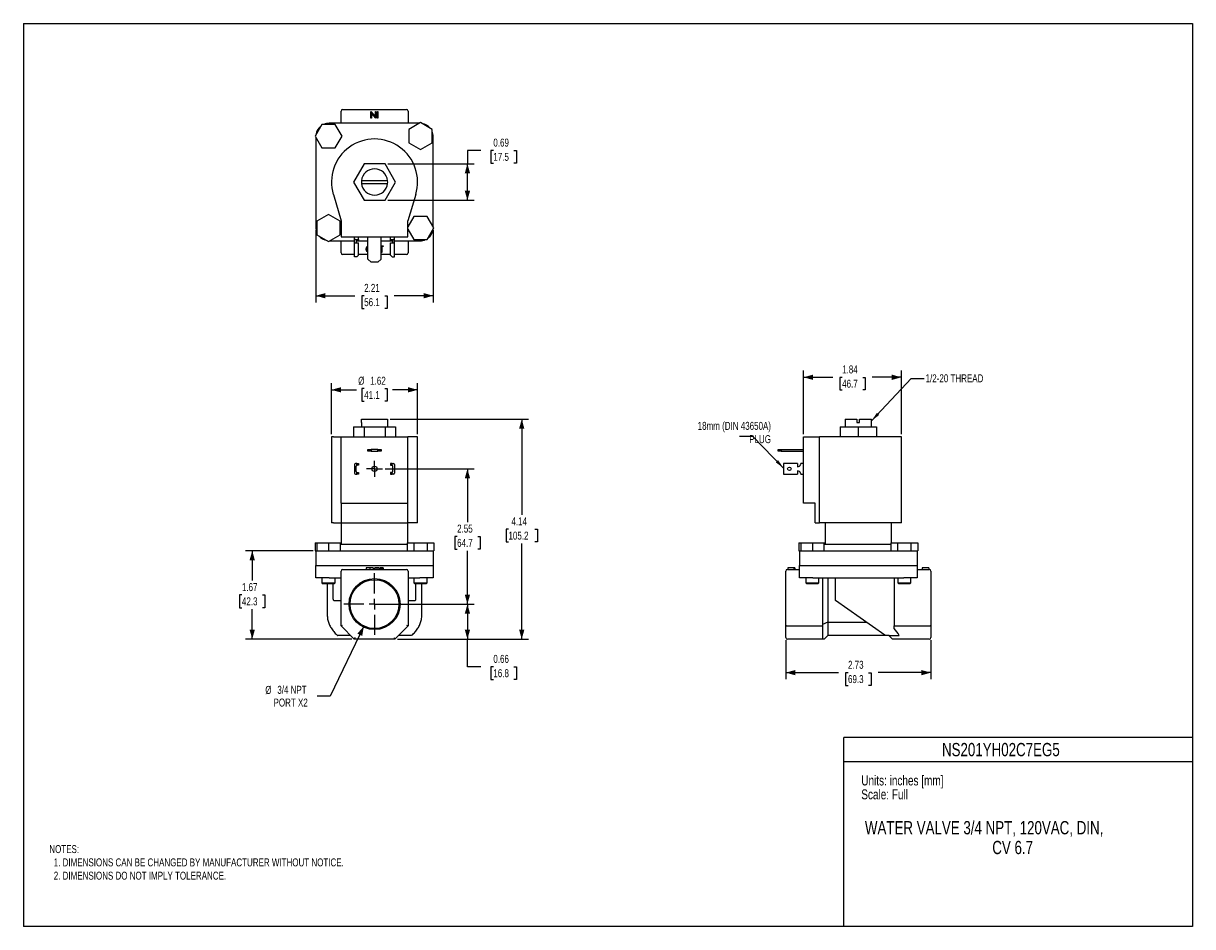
# Model space of a CAD drawing. Header units: inches. Extents: x 0 to 22, y 0 to 17.
import ezdxf
from ezdxf.enums import TextEntityAlignment as Align

# ---------------------------------------------------------------- set-up
doc = ezdxf.new("R2010")
doc.units = ezdxf.units.IN
doc.header["$MEASUREMENT"] = 0
doc.linetypes.add('SLD-Center', pattern=[0.75, 0.6, -0.05, 0.05, -0.05])
doc.linetypes.add('SLD-Solid', pattern=[0])
doc.layers.add('CENTER', color=40, linetype='SLD-Center')
doc.layers.add('SLD-DEFPOINTS', color=7, linetype='Continuous')
doc.layers.add('DIMENSIONS', color=140, linetype='SLD-Solid', lineweight=25)
doc.layers.add('TEXT', color=140, linetype='SLD-Solid', lineweight=25)
doc.styles.add('SLDTEXTSTYLE0', font='TXT', dxfattribs={"width": 0.75})
doc.dimstyles.new('SLDDIMSTYLE0', dxfattribs={"dimtxt": 0.15, "dimasz": 0.18, "dimexe": 0, "dimexo": 0.0625, "dimgap": 0.0375, "dimtad": 0, "dimtih": 1, "dimtoh": 1, "dimrnd": 1e-09, "dimzin": 12, "dimdsep": 46, "dimtxsty": 'SLDTEXTSTYLE0', "dimsah": 1, "dimcen": 0.09, "dimadec": 0, "dimazin": 3, "dimtfac": 1, "dimtofl": 0, "dimtmove": 0, "dimatfit": 3, "dimfxl": 0, "dimfrac": 2, "dimtolj": 1, "dimtzin": 12, "dimarcsym": 0})
doc.dimstyles.new('SLDDIMSTYLE1', dxfattribs={"dimtxt": 0.15, "dimasz": 0.18, "dimexe": 0, "dimexo": 0.0625, "dimgap": 0.0375, "dimtad": 0, "dimtih": 1, "dimtoh": 1, "dimrnd": 1e-09, "dimdsep": 46, "dimtxsty": 'SLDTEXTSTYLE0', "dimsah": 1, "dimcen": 0.09, "dimadec": 0, "dimazin": 2, "dimtfac": 1, "dimtofl": 0, "dimtmove": 0, "dimatfit": 3, "dimfxl": 0, "dimfrac": 2, "dimtolj": 1, "dimtzin": 12, "dimarcsym": 0})
doc.dimstyles.new('SLDDIMSTYLE2', dxfattribs={"dimtxt": 0.15, "dimasz": 0.18, "dimexe": 0, "dimexo": 0.0625, "dimgap": 0.0375, "dimtad": 0, "dimtih": 1, "dimtoh": 1, "dimrnd": 1e-09, "dimzin": 12, "dimdsep": 46, "dimtxsty": 'SLDTEXTSTYLE0', "dimsah": 1, "dimcen": 0, "dimadec": 0, "dimazin": 3, "dimtfac": 1, "dimtofl": 0, "dimtmove": 0, "dimatfit": 3, "dimfxl": 0, "dimfrac": 2, "dimtolj": 1, "dimtzin": 12, "dimarcsym": 0})
doc.dimstyles.new('SLDDIMSTYLE3', dxfattribs={"dimtxt": 0.18, "dimasz": 0.18, "dimexe": 0, "dimexo": 0.0625, "dimgap": 0, "dimtad": 0, "dimtih": 1, "dimtoh": 1, "dimdec": 0, "dimrnd": 1e-09, "dimzin": 0, "dimdsep": 46, "dimtxsty": 'Standard', "dimsah": 1, "dimcen": 0.09, "dimadec": 0, "dimazin": 0, "dimtfac": 0.18, "dimtdec": 0, "dimtofl": 0, "dimtmove": 0, "dimatfit": 3, "dimfxl": 0, "dimfrac": 2, "dimtolj": 1, "dimtzin": 0, "dimarcsym": 0})

# ---------------------------------------------------------------- blocks, each defined once
blk = doc.blocks.new('SW_NOTE_0')
at = {"layer": 'TEXT', "color": 0, "insert": (0, 0.242), "char_height": 0.1875, "attachment_point": 1, "style": 'SLDTEXTSTYLE0'}
blk.add_mtext('Scale: Full', dxfattribs=at)
blk = doc.blocks.new('SW_NOTE_0_1')
at = {"layer": 'TEXT', "color": 0, "insert": (0, 0.242), "char_height": 0.1875, "attachment_point": 1, "style": 'SLDTEXTSTYLE0'}
blk.add_mtext('Units: inches [mm]', dxfattribs=at)
blk = doc.blocks.new('Block1')
at = {"color": 140, "linetype": 'SLD-Solid', "lineweight": 18}
blk.add_line((22, 0), (22, 3.56), dxfattribs=at)
at = {"layer": 'TEXT'}
for p, q in [((22, 3.56), (15.44, 3.56)), ((15.44, 0), (15.44, 3.56)), ((15.44, 3.11), (22, 3.11)), ((22, 0), (15.44, 0))]:
    blk.add_line(p, q, dxfattribs=at)
for name, p in [('SW_NOTE_0_1', (15.766, 2.603)), ('SW_NOTE_0', (15.766, 2.341))]:
    blk.add_blockref(name, p, dxfattribs=at)
at = {"layer": 'TEXT', "color": 140, "style": 'SLDTEXTSTYLE0', "width": 0.75}
for tag, p in [('AUTOATTR1', (18.695, 3.451)), ('AUTOATTR0_0', (18.733, 1.981)), ('AUTOATTR0_1', (18.747, 1.609))]:
    blk.add_attdef(tag, text='', height=0.25, dxfattribs=at).set_placement(p, align=Align.TOP_CENTER)
blk = doc.blocks.new('_D')
at = {"layer": 'DIMENSIONS'}
for p, q in [((6.904, 9.55), (9.502, 9.55)), ((9.377, 9.55), (9.377, 7.75)), ((9.127, 7.479), (9.082, 7.479)), ((9.082, 7.479), (9.082, 7.241)), ((9.626, 7.479), (9.672, 7.479)), ((9.672, 7.479), (9.672, 7.241)), ((9.082, 7.241), (9.127, 7.241)), ((9.377, 5.41), (9.377, 7.211)), ((9.672, 7.241), (9.626, 7.241)), ((7.037, 5.41), (9.502, 5.41))]:
    blk.add_line(p, q, dxfattribs=at)
for points in [[(9.377, 9.55), (9.327, 9.37), (9.427, 9.37)], [(9.377, 5.41), (9.427, 5.59), (9.327, 5.59)]]:
    blk.add_solid(points, dxfattribs=at)
at = {"layer": 'DIMENSIONS', "char_height": 0.15, "attachment_point": 1, "style": 'SLDTEXTSTYLE0'}
for s, insert in [('4.14', (9.183, 7.703)), ('105.2', (9.127, 7.434))]:
    blk.add_mtext(s, dxfattribs=dict(at, insert=insert))
blk = doc.blocks.new('_D_1')
at = {"layer": 'DIMENSIONS'}
for p, q in [((6.807, 8.616), (8.48, 8.616)), ((8.355, 8.616), (8.355, 7.613)), ((8.161, 7.342), (8.115, 7.342)), ((8.115, 7.342), (8.115, 7.104)), ((8.549, 7.342), (8.594, 7.342)), ((8.594, 7.342), (8.594, 7.104)), ((8.115, 7.104), (8.161, 7.104)), ((8.355, 6.07), (8.355, 7.073)), ((8.594, 7.104), (8.549, 7.104)), ((6.657, 6.07), (8.48, 6.07))]:
    blk.add_line(p, q, dxfattribs=at)
for points in [[(8.355, 8.616), (8.305, 8.436), (8.405, 8.436)], [(8.355, 6.07), (8.405, 6.25), (8.305, 6.25)]]:
    blk.add_solid(points, dxfattribs=at)
at = {"layer": 'DIMENSIONS', "char_height": 0.15, "attachment_point": 1, "style": 'SLDTEXTSTYLE0'}
for s, insert in [('2.55', (8.161, 7.566)), ('64.7', (8.161, 7.297))]:
    blk.add_mtext(s, dxfattribs=dict(at, insert=insert))
blk = doc.blocks.new('_D_2')
at = {"layer": 'DIMENSIONS'}
for p, q in [((7.237, 6.07), (8.48, 6.07)), ((8.355, 6.07), (8.355, 5.41)), ((7.037, 5.41), (8.48, 5.41)), ((8.355, 4.891), (8.355, 5.41)), ((8.605, 4.891), (8.355, 4.891)), ((8.843, 4.89), (8.797, 4.89)), ((8.797, 4.89), (8.797, 4.652)), ((9.231, 4.89), (9.276, 4.89)), ((9.276, 4.89), (9.276, 4.652)), ((8.797, 4.652), (8.843, 4.652)), ((9.276, 4.652), (9.231, 4.652))]:
    blk.add_line(p, q, dxfattribs=at)
for points in [[(8.355, 6.07), (8.305, 5.89), (8.405, 5.89)], [(8.355, 5.41), (8.405, 5.59), (8.305, 5.59)]]:
    blk.add_solid(points, dxfattribs=at)
at = {"layer": 'DIMENSIONS', "char_height": 0.15, "attachment_point": 1, "style": 'SLDTEXTSTYLE0'}
for s, insert in [('0.66', (8.843, 5.114)), ('16.8', (8.843, 4.845))]:
    blk.add_mtext(s, dxfattribs=dict(at, insert=insert))
blk = doc.blocks.new('_D_3')
at = {"layer": 'DIMENSIONS'}
for p, q in [((5.797, 9.268), (5.797, 10.228)), ((6.413, 10.125), (6.368, 10.125)), ((6.368, 10.125), (6.368, 9.887)), ((6.801, 10.125), (6.847, 10.125)), ((6.847, 10.125), (6.847, 9.887)), ((7.417, 9.268), (7.417, 10.228)), ((5.797, 10.103), (6.27, 10.103)), ((7.417, 10.103), (6.945, 10.103)), ((6.368, 9.887), (6.413, 9.887)), ((6.847, 9.887), (6.801, 9.887))]:
    blk.add_line(p, q, dxfattribs=at)
for points in [[(5.797, 10.103), (5.977, 10.053), (5.977, 10.153)], [(7.417, 10.103), (7.237, 10.153), (7.237, 10.053)]]:
    blk.add_solid(points, dxfattribs=at)
at = {"layer": 'DIMENSIONS', "char_height": 0.15, "attachment_point": 1, "style": 'SLDTEXTSTYLE0'}
for s, insert in [('%%c', (6.3, 10.349)), ('1.62', (6.526, 10.349)), ('41.1', (6.413, 10.081))]:
    blk.add_mtext(s, dxfattribs=dict(at, insert=insert))
blk = doc.blocks.new('_D_4')
at = {"layer": 'DIMENSIONS'}
for p, q in [((6.408, 5.656), (5.775, 4.337)), ((5.775, 4.337), (5.525, 4.337))]:
    blk.add_line(p, q, dxfattribs=at)
blk.add_solid([(6.408, 5.656), (6.285, 5.515), (6.375, 5.472)], dxfattribs=at)
at = {"layer": 'DIMENSIONS', "char_height": 0.15, "attachment_point": 1, "style": 'SLDTEXTSTYLE0'}
for s, insert in [('%%c', (4.552, 4.53)), ('3/4 NPT', (4.778, 4.532)), ('PORT X2', (4.707, 4.292))]:
    blk.add_mtext(s, dxfattribs=dict(at, insert=insert))
blk = doc.blocks.new('_D_5')
at = {"layer": 'DIMENSIONS'}
for p, q in [((5.452, 7.075), (4.181, 7.075)), ((4.306, 7.075), (4.306, 6.513)), ((4.112, 6.242), (4.067, 6.242)), ((4.067, 6.242), (4.067, 6.003)), ((4.5, 6.242), (4.546, 6.242)), ((4.546, 6.242), (4.546, 6.003)), ((4.067, 6.003), (4.112, 6.003)), ((4.306, 5.41), (4.306, 5.973)), ((4.546, 6.003), (4.5, 6.003)), ((6.177, 5.41), (4.181, 5.41))]:
    blk.add_line(p, q, dxfattribs=at)
for points in [[(4.306, 7.075), (4.256, 6.895), (4.356, 6.895)], [(4.306, 5.41), (4.356, 5.59), (4.256, 5.59)]]:
    blk.add_solid(points, dxfattribs=at)
at = {"layer": 'DIMENSIONS', "char_height": 0.15, "attachment_point": 1, "style": 'SLDTEXTSTYLE0'}
for s, insert in [('1.67', (4.112, 6.465)), ('42.3', (4.112, 6.197))]:
    blk.add_mtext(s, dxfattribs=dict(at, insert=insert))
blk = doc.blocks.new('SW_CENTERMARKSYMBOL_0')
at = {"layer": 'CENTER', "color": 0}
for p, q in [((0, 0.2), (0, 0.58)), ((-0.2, 0), (-0.58, 0)), ((0, 0), (-0.1, 0)), ((0, 0), (0, 0.1)), ((0, 0), (0, -0.1)), ((0, 0), (0.1, 0)), ((0.2, 0), (0.58, 0)), ((0, -0.2), (0, -0.58))]:
    blk.add_line(p, q, dxfattribs=at)
blk = doc.blocks.new('SW_CENTERMARKSYMBOL_1')
at = {"layer": 'CENTER', "color": 0}
for p, q in [((-0.1, 0), (-0.15, 0)), ((0, 0), (-0.1, 0)), ((0, 0.1), (0, 0.15)), ((0, 0), (0, 0.1)), ((0, 0), (0, -0.1)), ((0, 0), (0.1, 0)), ((0.1, 0), (0.15, 0)), ((0, -0.1), (0, -0.15))]:
    blk.add_line(p, q, dxfattribs=at)
blk = doc.blocks.new('_D_6')
at = {"layer": 'DIMENSIONS'}
for p, q in [((14.345, 5.39), (14.345, 4.655)), ((17.075, 5.39), (17.075, 4.655)), ((14.345, 4.78), (15.339, 4.78)), ((15.516, 4.779), (15.47, 4.779)), ((15.47, 4.779), (15.47, 4.541)), ((15.904, 4.779), (15.95, 4.779)), ((15.95, 4.779), (15.95, 4.541)), ((17.075, 4.78), (16.081, 4.78)), ((15.47, 4.541), (15.516, 4.541)), ((15.95, 4.541), (15.904, 4.541))]:
    blk.add_line(p, q, dxfattribs=at)
for points in [[(14.345, 4.78), (14.525, 4.73), (14.525, 4.83)], [(17.075, 4.78), (16.895, 4.83), (16.895, 4.73)]]:
    blk.add_solid(points, dxfattribs=at)
at = {"layer": 'DIMENSIONS', "char_height": 0.15, "attachment_point": 1, "style": 'SLDTEXTSTYLE0'}
for s, insert in [('2.73', (15.516, 5.003)), ('69.3', (15.516, 4.734))]:
    blk.add_mtext(s, dxfattribs=dict(at, insert=insert))
blk = doc.blocks.new('_D_7')
at = {"layer": 'DIMENSIONS'}
for p, q in [((14.68, 9.268), (14.68, 10.464)), ((16.52, 9.268), (16.52, 10.464)), ((14.68, 10.339), (15.229, 10.339)), ((15.406, 10.338), (15.36, 10.338)), ((15.36, 10.338), (15.36, 10.1)), ((15.794, 10.338), (15.84, 10.338)), ((15.84, 10.338), (15.84, 10.1)), ((16.52, 10.339), (15.971, 10.339)), ((15.36, 10.1), (15.406, 10.1)), ((15.84, 10.1), (15.794, 10.1))]:
    blk.add_line(p, q, dxfattribs=at)
for points in [[(14.68, 10.339), (14.86, 10.289), (14.86, 10.389)], [(16.52, 10.339), (16.34, 10.389), (16.34, 10.289)]]:
    blk.add_solid(points, dxfattribs=at)
at = {"layer": 'DIMENSIONS', "char_height": 0.15, "attachment_point": 1, "style": 'SLDTEXTSTYLE0'}
for s, insert in [('1.84', (15.406, 10.562)), ('46.7', (15.406, 10.293))]:
    blk.add_mtext(s, dxfattribs=dict(at, insert=insert))
blk = doc.blocks.new('_D_8')
at = {"layer": 'DIMENSIONS'}
for p, q in [((5.502, 13.109), (5.502, 11.749)), ((7.712, 13.109), (7.712, 11.749)), ((5.502, 11.874), (6.236, 11.874)), ((6.413, 11.873), (6.368, 11.873)), ((6.368, 11.873), (6.368, 11.635)), ((6.801, 11.873), (6.847, 11.873)), ((6.847, 11.873), (6.847, 11.635)), ((7.712, 11.874), (6.978, 11.874)), ((6.368, 11.635), (6.413, 11.635)), ((6.847, 11.635), (6.801, 11.635))]:
    blk.add_line(p, q, dxfattribs=at)
for points in [[(5.502, 11.874), (5.682, 11.824), (5.682, 11.924)], [(7.712, 11.874), (7.532, 11.924), (7.532, 11.824)]]:
    blk.add_solid(points, dxfattribs=at)
at = {"layer": 'DIMENSIONS', "char_height": 0.15, "attachment_point": 1, "style": 'SLDTEXTSTYLE0'}
for s, insert in [('2.21', (6.413, 12.097)), ('56.1', (6.413, 11.828))]:
    blk.add_mtext(s, dxfattribs=dict(at, insert=insert))
blk = doc.blocks.new('_D_9')
at = {"layer": 'DIMENSIONS'}
for p, q in [((8.605, 14.609), (8.355, 14.609)), ((8.355, 14.609), (8.355, 14.358)), ((8.843, 14.607), (8.797, 14.607)), ((8.797, 14.607), (8.797, 14.369)), ((9.231, 14.607), (9.276, 14.607)), ((9.276, 14.607), (9.276, 14.369)), ((6.856, 14.358), (8.48, 14.358)), ((8.355, 13.67), (8.355, 14.358)), ((8.797, 14.369), (8.843, 14.369)), ((9.276, 14.369), (9.231, 14.369)), ((6.856, 13.67), (8.48, 13.67))]:
    blk.add_line(p, q, dxfattribs=at)
for points in [[(8.355, 14.358), (8.305, 14.178), (8.405, 14.178)], [(8.355, 13.67), (8.405, 13.85), (8.305, 13.85)]]:
    blk.add_solid(points, dxfattribs=at)
at = {"layer": 'DIMENSIONS', "char_height": 0.15, "attachment_point": 1, "style": 'SLDTEXTSTYLE0'}
for s, insert in [('0.69', (8.843, 14.831)), ('17.5', (8.843, 14.563))]:
    blk.add_mtext(s, dxfattribs=dict(at, insert=insert))

msp = doc.modelspace()

# ---------------------------------------------------------------- linework, layer by layer
at = {"color": 7, "linetype": 'SLD-Solid'}
for p, q in [((0, 17), (0, 0)), ((0, 17), (22, 17)), ((22, 17), (22, 0)), ((22, 0), (0, 0))]:
    msp.add_line(p, q, dxfattribs=at)
for p, q in [((5.977, 15.119), (5.977, 15.349)), ((6.007, 15.379), (7.207, 15.379)), ((6.538, 15.214), (6.538, 15.339)), ((6.538, 15.339), (6.54, 15.339)), ((6.549, 15.214), (6.538, 15.214)), ((6.54, 15.339), (6.623, 15.241)), ((6.631, 15.214), (6.549, 15.312)), ((6.549, 15.312), (6.549, 15.214)), ((6.623, 15.241), (6.623, 15.339)), ((6.623, 15.339), (6.634, 15.339)), ((6.634, 15.214), (6.631, 15.214)), ((6.634, 15.339), (6.634, 15.214)), ((6.661, 15.214), (6.661, 15.339)), ((6.661, 15.339), (6.672, 15.339)), ((6.672, 15.214), (6.661, 15.214)), ((6.672, 15.339), (6.672, 15.214)), ((7.237, 15.349), (7.237, 15.119)), ((5.616, 15.098), (5.49, 14.879)), ((5.869, 15.098), (5.616, 15.098)), ((7.45, 15.119), (5.752, 15.119)), ((5.995, 14.879), (5.869, 15.098)), ((7.472, 15.132), (7.254, 15.005)), ((7.254, 15.005), (7.254, 14.753)), ((7.691, 15.005), (7.472, 15.132)), ((7.691, 14.753), (7.691, 15.005)), ((5.49, 14.879), (5.616, 14.66)), ((5.502, 14.857), (5.502, 13.159)), ((5.869, 14.66), (5.995, 14.879)), ((7.254, 14.753), (7.472, 14.626)), ((7.472, 14.626), (7.691, 14.753)), ((7.712, 13.171), (7.712, 14.869)), ((5.616, 14.66), (5.869, 14.66)), ((6.409, 14.358), (6.21, 14.014)), ((6.806, 14.358), (6.409, 14.358)), ((7.004, 14.014), (6.806, 14.358)), ((6.21, 14.014), (6.409, 13.67)), ((6.854, 14.039), (6.361, 14.039)), ((6.361, 13.989), (6.854, 13.989)), ((6.806, 13.67), (7.004, 14.014)), ((5.832, 13.779), (5.982, 13.284)), ((6.409, 13.67), (6.806, 13.67)), ((7.382, 13.779), (7.232, 13.284)), ((5.742, 13.402), (5.524, 13.275)), ((5.524, 13.275), (5.524, 13.023)), ((5.961, 13.275), (5.742, 13.402)), ((5.961, 13.023), (5.961, 13.275)), ((5.982, 13.284), (5.982, 12.984)), ((7.346, 13.368), (7.232, 13.171)), ((7.232, 12.984), (7.232, 13.284)), ((7.599, 13.368), (7.346, 13.368)), ((7.725, 13.149), (7.599, 13.368)), ((5.524, 13.023), (5.742, 12.896)), ((5.742, 12.896), (5.961, 13.023)), ((5.982, 12.984), (7.232, 12.984)), ((6.232, 12.928), (6.232, 12.984)), ((6.307, 12.93), (6.307, 12.984)), ((6.482, 12.564), (6.482, 12.984)), ((6.732, 12.564), (6.732, 12.984)), ((6.907, 12.93), (6.907, 12.984)), ((6.982, 12.928), (6.982, 12.984)), ((7.232, 13.127), (7.346, 12.93)), ((7.599, 12.93), (7.725, 13.149)), ((5.764, 12.909), (6.232, 12.909)), ((5.977, 12.679), (5.977, 12.909)), ((6.232, 12.87), (6.232, 12.928)), ((6.232, 12.609), (6.232, 12.87)), ((6.232, 12.87), (6.247, 12.87)), ((6.247, 12.93), (6.307, 12.93)), ((6.247, 12.87), (6.307, 12.87)), ((6.264, 12.909), (6.482, 12.909)), ((6.264, 12.907), (6.264, 12.87)), ((6.307, 12.921), (6.279, 12.921)), ((6.307, 12.93), (6.307, 12.921)), ((6.307, 12.639), (6.307, 12.87)), ((6.732, 12.909), (6.95, 12.909)), ((6.732, 12.814), (6.771, 12.814)), ((6.771, 12.801), (6.744, 12.801)), ((6.744, 12.801), (6.744, 12.689)), ((6.771, 12.814), (6.771, 12.801)), ((6.907, 12.93), (6.967, 12.93)), ((6.907, 12.921), (6.907, 12.93)), ((6.935, 12.921), (6.907, 12.921)), ((6.907, 12.639), (6.907, 12.87)), ((6.907, 12.87), (6.967, 12.87)), ((6.95, 12.87), (6.95, 12.907)), ((6.967, 12.87), (6.982, 12.87)), ((6.982, 12.87), (6.982, 12.928)), ((6.982, 12.909), (7.462, 12.909)), ((6.982, 12.609), (6.982, 12.87)), ((7.237, 12.909), (7.237, 12.679)), ((7.346, 12.93), (7.599, 12.93)), ((6.232, 12.649), (6.007, 12.649)), ((6.247, 12.609), (6.232, 12.609)), ((6.277, 12.609), (6.247, 12.609)), ((6.277, 12.609), (6.307, 12.639)), ((6.482, 12.649), (6.307, 12.649)), ((6.482, 12.564), (6.542, 12.504)), ((6.672, 12.504), (6.732, 12.564)), ((6.744, 12.689), (6.732, 12.689)), ((6.907, 12.649), (6.732, 12.649)), ((6.937, 12.609), (6.907, 12.639)), ((6.937, 12.609), (6.967, 12.609)), ((6.967, 12.609), (6.982, 12.609)), ((7.207, 12.649), (6.982, 12.649)), ((6.672, 12.504), (6.542, 12.504)), ((6.359, 9.49), (6.359, 9.404)), ((6.359, 9.49), (6.361, 9.49)), ((6.361, 9.49), (6.361, 9.55)), ((6.361, 9.55), (6.854, 9.55)), ((6.854, 9.55), (6.854, 9.49)), ((6.854, 9.49), (6.855, 9.49)), ((6.855, 9.404), (6.855, 9.49)), ((15.462, 9.55), (15.462, 9.404)), ((15.462, 9.55), (15.685, 9.55)), ((15.685, 9.55), (15.685, 9.49)), ((15.685, 9.49), (15.735, 9.49)), ((15.735, 9.49), (15.735, 9.55)), ((15.735, 9.55), (15.958, 9.55)), ((15.958, 9.404), (15.958, 9.55)), ((6.21, 9.404), (6.21, 9.218)), ((6.21, 9.404), (6.409, 9.404)), ((6.409, 9.404), (6.409, 9.218)), ((6.409, 9.404), (6.806, 9.404)), ((6.806, 9.404), (6.806, 9.218)), ((6.806, 9.404), (7.004, 9.404)), ((7.004, 9.404), (7.004, 9.218)), ((15.366, 9.404), (15.366, 9.218)), ((15.366, 9.404), (15.71, 9.404)), ((15.71, 9.404), (15.71, 9.218)), ((15.71, 9.404), (16.054, 9.404)), ((16.054, 9.404), (16.054, 9.218)), ((5.797, 9.218), (5.797, 7.598)), ((5.832, 9.218), (5.797, 9.218)), ((5.832, 9.218), (5.982, 9.218)), ((5.982, 7.968), (5.982, 9.218)), ((5.982, 9.218), (7.232, 9.218)), ((7.232, 7.968), (7.232, 9.218)), ((7.382, 9.218), (7.232, 9.218)), ((7.417, 9.218), (7.382, 9.218)), ((7.417, 7.598), (7.417, 9.218)), ((14.68, 7.968), (14.68, 9.218)), ((14.68, 9.218), (14.98, 9.218)), ((14.98, 7.598), (14.98, 9.218)), ((15.475, 9.218), (14.98, 9.218)), ((16.52, 9.218), (15.475, 9.218)), ((16.52, 7.598), (16.52, 9.218)), ((6.482, 8.95), (6.482, 8.982)), ((6.482, 8.982), (6.542, 8.982)), ((6.542, 8.95), (6.482, 8.95)), ((6.542, 8.982), (6.542, 8.95)), ((6.672, 8.982), (6.542, 8.982)), ((6.542, 8.95), (6.672, 8.95)), ((6.672, 8.95), (6.672, 8.982)), ((6.672, 8.982), (6.732, 8.982)), ((6.732, 8.95), (6.672, 8.95)), ((6.732, 8.982), (6.732, 8.95)), ((14.2, 8.95), (14.2, 8.982)), ((14.2, 8.982), (14.26, 8.982)), ((14.26, 8.95), (14.2, 8.95)), ((14.26, 8.982), (14.26, 8.95)), ((14.26, 8.982), (14.68, 8.982)), ((14.26, 8.95), (14.68, 8.95)), ((6.232, 8.699), (6.232, 8.532)), ((6.277, 8.714), (6.247, 8.714)), ((6.264, 8.564), (6.264, 8.667)), ((6.277, 8.682), (6.277, 8.714)), ((6.277, 8.714), (6.307, 8.714)), ((6.307, 8.682), (6.279, 8.682)), ((6.307, 8.714), (6.307, 8.682)), ((6.907, 8.714), (6.907, 8.682)), ((6.937, 8.714), (6.907, 8.714)), ((6.907, 8.682), (6.935, 8.682)), ((6.937, 8.682), (6.937, 8.714)), ((6.937, 8.714), (6.967, 8.714)), ((6.95, 8.564), (6.95, 8.667)), ((6.982, 8.699), (6.982, 8.532)), ((14.305, 8.714), (14.305, 8.699)), ((14.566, 8.714), (14.305, 8.714)), ((14.305, 8.699), (14.305, 8.532)), ((14.566, 8.714), (14.566, 8.699)), ((14.566, 8.699), (14.566, 8.654)), ((14.68, 8.714), (14.626, 8.714)), ((6.247, 8.517), (6.277, 8.517)), ((6.277, 8.517), (6.277, 8.549)), ((6.307, 8.517), (6.277, 8.517)), ((6.279, 8.549), (6.307, 8.549)), ((6.307, 8.549), (6.307, 8.517)), ((6.907, 8.549), (6.907, 8.517)), ((6.935, 8.549), (6.907, 8.549)), ((6.907, 8.517), (6.937, 8.517)), ((6.937, 8.517), (6.937, 8.549)), ((6.967, 8.517), (6.937, 8.517)), ((14.305, 8.532), (14.305, 8.517)), ((14.305, 8.517), (14.566, 8.517)), ((14.566, 8.577), (14.566, 8.532)), ((14.566, 8.532), (14.566, 8.517)), ((14.626, 8.517), (14.68, 8.517)), ((5.982, 7.968), (7.232, 7.968)), ((5.982, 7.968), (5.982, 7.598)), ((7.232, 7.598), (7.232, 7.968)), ((14.9, 7.968), (14.68, 7.968)), ((14.9, 7.598), (14.9, 7.968)), ((5.832, 7.598), (5.797, 7.598)), ((5.832, 7.598), (5.982, 7.598)), ((5.982, 7.598), (5.982, 7.2)), ((5.982, 7.598), (7.232, 7.598)), ((7.232, 7.225), (7.232, 7.598)), ((7.382, 7.598), (7.232, 7.598)), ((7.417, 7.598), (7.382, 7.598)), ((14.9, 7.598), (14.98, 7.598)), ((15.475, 7.598), (14.98, 7.598)), ((15.085, 7.598), (15.085, 7.2)), ((16.52, 7.598), (15.475, 7.598)), ((16.335, 7.225), (16.335, 7.598)), ((5.49, 7.225), (5.49, 7.075)), ((5.49, 7.225), (5.524, 7.225)), ((5.49, 7.075), (5.502, 7.075)), ((5.502, 7.075), (5.502, 6.799)), ((5.502, 7.075), (5.524, 7.075)), ((5.524, 7.225), (5.524, 7.075)), ((5.524, 7.225), (5.742, 7.225)), ((5.524, 7.075), (5.556, 7.075)), ((5.556, 7.075), (5.716, 7.075)), ((5.716, 7.075), (5.742, 7.075)), ((5.742, 7.225), (5.742, 7.075)), ((5.742, 7.225), (5.961, 7.225)), ((5.742, 7.075), (5.764, 7.075)), ((5.764, 7.075), (7.462, 7.075)), ((5.961, 7.225), (5.961, 7.075)), ((5.961, 7.225), (5.982, 7.225)), ((5.982, 7.2), (5.961, 7.179)), ((5.982, 7.2), (7.22, 7.2)), ((7.22, 7.225), (7.22, 7.075)), ((7.22, 7.225), (7.346, 7.225)), ((7.346, 7.225), (7.346, 7.075)), ((7.346, 7.225), (7.599, 7.225)), ((7.462, 7.075), (7.563, 7.075)), ((7.563, 7.075), (7.599, 7.075)), ((7.599, 7.225), (7.599, 7.075)), ((7.599, 7.225), (7.725, 7.225)), ((7.599, 7.075), (7.618, 7.075)), ((7.618, 7.075), (7.71, 7.075)), ((7.71, 7.075), (7.725, 7.075)), ((7.712, 7.075), (7.712, 6.799)), ((7.725, 7.225), (7.725, 7.075)), ((14.593, 7.225), (14.593, 7.075)), ((14.593, 7.225), (14.626, 7.225)), ((14.593, 7.075), (14.605, 7.075)), ((14.605, 7.075), (14.605, 6.799)), ((14.605, 7.075), (14.626, 7.075)), ((14.626, 7.225), (14.626, 7.075)), ((14.626, 7.225), (14.845, 7.225)), ((14.626, 7.075), (14.659, 7.075)), ((14.659, 7.075), (14.819, 7.075)), ((14.819, 7.075), (14.845, 7.075)), ((14.845, 7.225), (14.845, 7.075)), ((14.845, 7.225), (15.064, 7.225)), ((14.845, 7.075), (14.867, 7.075)), ((14.867, 7.075), (16.565, 7.075)), ((15.064, 7.225), (15.085, 7.225)), ((15.064, 7.225), (15.064, 7.075)), ((15.085, 7.2), (15.064, 7.179)), ((15.085, 7.2), (16.323, 7.2)), ((16.323, 7.225), (16.323, 7.075)), ((16.323, 7.225), (16.449, 7.225)), ((16.449, 7.225), (16.449, 7.075)), ((16.449, 7.225), (16.701, 7.225)), ((16.565, 7.075), (16.666, 7.075)), ((16.666, 7.075), (16.701, 7.075)), ((16.701, 7.225), (16.701, 7.075)), ((16.701, 7.225), (16.828, 7.225)), ((16.701, 7.075), (16.72, 7.075)), ((16.72, 7.075), (16.812, 7.075)), ((16.812, 7.075), (16.828, 7.075)), ((16.815, 7.075), (16.815, 6.799)), ((16.828, 7.225), (16.828, 7.075)), ((5.502, 6.563), (5.502, 6.799)), ((5.502, 6.799), (5.752, 6.799)), ((5.502, 6.799), (5.752, 6.799)), ((5.752, 6.799), (7.462, 6.799)), ((5.752, 6.799), (7.462, 6.799)), ((5.977, 5.66), (5.977, 6.691)), ((6.007, 6.721), (7.207, 6.721)), ((6.45, 6.751), (6.45, 6.721)), ((6.516, 6.751), (6.516, 6.721)), ((6.582, 6.751), (6.582, 6.721)), ((6.607, 6.751), (6.607, 6.721)), ((6.61, 6.751), (6.61, 6.721)), ((6.649, 6.751), (6.649, 6.721)), ((6.687, 6.751), (6.687, 6.721)), ((6.705, 6.751), (6.705, 6.721)), ((6.732, 6.751), (6.705, 6.751)), ((6.732, 6.751), (6.732, 6.721)), ((6.744, 6.751), (6.732, 6.751)), ((6.744, 6.751), (6.744, 6.721)), ((6.771, 6.751), (6.744, 6.751)), ((6.771, 6.751), (6.771, 6.721)), ((7.237, 6.691), (7.237, 5.66)), ((7.462, 6.799), (7.712, 6.799)), ((7.462, 6.799), (7.712, 6.799)), ((7.712, 6.799), (7.712, 6.563)), ((14.345, 5.673), (14.345, 6.691)), ((14.375, 6.721), (14.605, 6.721)), ((14.382, 6.751), (14.382, 6.721)), ((14.383, 6.751), (14.382, 6.751)), ((14.385, 6.751), (14.385, 6.721)), ((14.497, 6.751), (14.385, 6.751)), ((14.497, 6.751), (14.497, 6.721)), ((14.51, 6.751), (14.497, 6.751)), ((14.51, 6.751), (14.51, 6.721)), ((14.513, 6.751), (14.512, 6.751)), ((14.513, 6.751), (14.513, 6.721)), ((14.605, 6.563), (14.605, 6.799)), ((14.605, 6.799), (14.855, 6.799)), ((14.605, 6.799), (14.855, 6.799)), ((14.855, 6.799), (16.565, 6.799)), ((14.855, 6.799), (16.565, 6.799)), ((16.565, 6.799), (16.815, 6.799)), ((16.565, 6.799), (16.815, 6.799)), ((16.815, 6.799), (16.815, 6.563)), ((16.815, 6.721), (17.045, 6.721)), ((16.91, 6.751), (16.91, 6.721)), ((17.035, 6.751), (16.91, 6.751)), ((17.035, 6.751), (17.035, 6.721)), ((17.075, 6.691), (17.075, 5.673)), ((5.752, 6.563), (5.502, 6.563)), ((5.618, 6.563), (5.618, 6.47)), ((5.618, 6.47), (5.638, 6.45)), ((5.618, 6.47), (5.866, 6.47)), ((5.846, 6.45), (5.638, 6.45)), ((5.717, 6.45), (5.717, 5.872)), ((5.752, 6.563), (5.977, 6.563)), ((5.828, 6.163), (5.828, 6.45)), ((5.846, 6.45), (5.866, 6.47)), ((5.866, 6.47), (5.866, 6.563)), ((7.237, 6.563), (7.462, 6.563)), ((7.348, 6.563), (7.348, 6.47)), ((7.348, 6.47), (7.368, 6.45)), ((7.348, 6.47), (7.596, 6.47)), ((7.576, 6.45), (7.368, 6.45)), ((7.387, 6.163), (7.387, 6.45)), ((7.712, 6.563), (7.462, 6.563)), ((7.497, 5.872), (7.497, 6.45)), ((7.576, 6.45), (7.596, 6.47)), ((7.596, 6.47), (7.596, 6.563)), ((14.855, 6.563), (14.605, 6.563)), ((14.721, 6.563), (14.721, 6.47)), ((14.721, 6.47), (14.741, 6.45)), ((14.721, 6.47), (14.969, 6.47)), ((14.949, 6.45), (14.741, 6.45)), ((14.855, 6.563), (16.565, 6.563)), ((14.949, 6.45), (14.969, 6.47)), ((14.969, 6.47), (14.969, 6.563)), ((15.035, 6.563), (15.035, 5.66)), ((15.135, 6.563), (15.135, 5.73)), ((15.28, 6.163), (15.28, 6.563)), ((16.385, 6.563), (16.385, 5.66)), ((16.451, 6.563), (16.451, 6.47)), ((16.451, 6.47), (16.471, 6.45)), ((16.451, 6.47), (16.699, 6.47)), ((16.679, 6.45), (16.471, 6.45)), ((16.815, 6.563), (16.565, 6.563)), ((16.679, 6.45), (16.699, 6.47)), ((16.699, 6.47), (16.699, 6.563)), ((5.853, 6.136), (5.977, 6.136)), ((7.237, 6.136), (7.362, 6.136)), ((16.209, 5.486), (15.28, 6.136)), ((15.135, 5.73), (15.035, 5.689)), ((15.135, 5.73), (15.135, 5.48)), ((15.135, 5.73), (15.86, 5.73)), ((5.977, 5.66), (6.007, 5.673)), ((6.227, 5.41), (5.977, 5.66)), ((7.237, 5.66), (6.987, 5.41)), ((7.207, 5.673), (7.237, 5.66)), ((14.345, 5.44), (14.345, 5.673)), ((14.375, 5.66), (15.035, 5.66)), ((15.035, 5.66), (15.035, 5.41)), ((16.385, 5.61), (16.385, 5.66)), ((16.385, 5.66), (17.045, 5.66)), ((17.075, 5.673), (17.075, 5.44)), ((6.157, 5.48), (5.91, 5.48)), ((6.24, 5.44), (6.227, 5.41)), ((6.987, 5.41), (6.227, 5.41)), ((6.975, 5.44), (6.987, 5.41)), ((7.304, 5.48), (7.057, 5.48)), ((15.035, 5.41), (14.375, 5.41)), ((15.065, 5.41), (15.035, 5.41)), ((15.135, 5.48), (15.065, 5.41)), ((16.227, 5.48), (15.135, 5.48)), ((16.355, 5.41), (16.285, 5.48)), ((16.289, 5.48), (16.478, 5.48)), ((17.045, 5.41), (16.355, 5.41))]:
    msp.add_line(p, q)
for centre, radius in [((6.607, 8.616), 0.05), ((14.413, 8.616), 0.0335), ((6.607, 6.07), 0.48), ((6.607, 6.07), 0.46)]:
    msp.add_circle(centre, radius)
for centre, radius, start, end in [((6.007, 15.349), 0.03, 90, 180), ((7.207, 15.349), 0.03, 0, 90), ((5.752, 14.869), 0.25, 128.3789, 171.6211), ((5.752, 14.869), 0.25, 90, 113.7943), ((7.462, 14.869), 0.25, 38.3789, 81.6211), ((7.462, 14.869), 0.25, 0, 23.7943), ((6.607, 14.014), 0.81, 343.1245, 196.8755), ((6.607, 14.014), 0.248, 5.7856, 174.2144), ((6.607, 14.014), 0.248, 174.2144, 185.7856), ((6.607, 14.014), 0.248, 185.7856, 354.2144), ((6.607, 14.014), 0.248, 354.2144, 5.7856), ((5.752, 13.159), 0.25, 180, 203.7943), ((5.752, 13.159), 0.25, 218.3789, 261.6211), ((7.462, 13.159), 0.25, 308.3789, 351.6211), ((7.462, 13.159), 0.25, 270, 293.7943), ((6.007, 12.679), 0.03, 180, 270), ((7.207, 12.679), 0.03, 270, 0), ((6.247, 8.699), 0.015, 90, 180), ((6.279, 8.667), 0.015, 97.6623, 180), ((6.279, 8.667), 0.015, 90, 97.6623), ((6.935, 8.667), 0.015, 82.3377, 90), ((6.935, 8.667), 0.015, 0, 82.3377), ((6.967, 8.699), 0.015, 0, 90), ((14.566, 8.714), 0.06, 270, 345.5225), ((6.247, 8.532), 0.015, 180, 270), ((6.279, 8.564), 0.015, 180, 262.3377), ((6.279, 8.564), 0.015, 262.3377, 270), ((6.935, 8.564), 0.015, 270, 277.6623), ((6.935, 8.564), 0.015, 277.6623, 0), ((6.967, 8.532), 0.015, 270, 0), ((14.566, 8.517), 0.06, 14.4775, 90), ((6.007, 6.691), 0.03, 90, 180), ((7.207, 6.691), 0.03, 0, 90), ((14.375, 6.691), 0.03, 90, 180), ((17.045, 6.691), 0.03, 0, 90), ((15.71, 5.03), 0.89, 30.3724, 40.6743), ((14.375, 5.44), 0.03, 180, 270), ((17.045, 5.44), 0.03, 270, 0)]:
    msp.add_arc(centre, radius, start, end)
for centre, major_axis, ratio, start_param, end_param in [((6.607, 5.872), (0.89, 0), 0.676605, 3.139137, 3.141593), ((6.607, 5.872), (0.89, 0), 0.676605, 6.211644, 6.353377), ((14.375, 5.673), (0.03, 0), 0.414214, 3.141593, 4.712389), ((17.045, 5.673), (0.03, 0), 0.414214, 4.712389, 6.283185)]:
    msp.add_ellipse(centre, major_axis=major_axis, ratio=ratio, start_param=start_param, end_param=end_param)
for points, knots in [([(6.247, 12.93), (6.243, 12.93), (6.239, 12.93), (6.234, 12.93), (6.232, 12.929), (6.232, 12.928)], [0, 0, 0, 0, 0.5, 0.5, 1, 1, 1, 1]), ([(6.279, 12.921), (6.277, 12.921), (6.275, 12.92), (6.271, 12.919), (6.269, 12.918), (6.265, 12.914), (6.264, 12.911), (6.264, 12.907)], [0, 0, 0, 0, 0.25, 0.25, 0.5, 0.5, 1, 1, 1, 1]), ([(6.45, 12.751), (6.451, 12.76), (6.454, 12.779), (6.468, 12.799), (6.479, 12.805), (6.482, 12.807)], [0, 0, 0, 0, 0.423817, 0.847429, 1, 1, 1, 1]), ([(6.482, 12.791), (6.479, 12.79), (6.471, 12.784), (6.463, 12.769), (6.462, 12.757), (6.461, 12.751)], [0, 0, 0, 0, 0.220908, 0.610375, 1, 1, 1, 1]), ([(6.95, 12.907), (6.95, 12.911), (6.949, 12.914), (6.946, 12.918), (6.944, 12.919), (6.94, 12.92), (6.938, 12.921), (6.935, 12.921)], [0, 0, 0, 0, 0.5, 0.5, 0.75, 0.75, 1, 1, 1, 1]), ([(6.982, 12.928), (6.982, 12.929), (6.981, 12.93), (6.975, 12.93), (6.971, 12.93), (6.967, 12.93)], [0, 0, 0, 0, 0.5, 0.5, 1, 1, 1, 1]), ([(6.482, 12.695), (6.481, 12.695), (6.475, 12.698), (6.464, 12.71), (6.452, 12.728), (6.451, 12.743), (6.45, 12.751)], [0, 0, 0, 0, 0.042966, 0.328452, 0.664164, 1, 1, 1, 1]), ([(6.461, 12.751), (6.462, 12.743), (6.465, 12.728), (6.475, 12.714), (6.482, 12.71), (6.482, 12.71)], [0, 0, 0, 0, 0.489078, 0.978584, 1, 1, 1, 1]), ([(14.624, 8.699), (14.625, 8.703), (14.626, 8.707), (14.626, 8.713), (14.626, 8.714), (14.626, 8.714)], [0, 0, 0, 0, 0.5, 0.5, 1, 1, 1, 1]), ([(14.626, 8.517), (14.626, 8.517), (14.626, 8.519), (14.626, 8.524), (14.625, 8.528), (14.624, 8.532)], [0, 0, 0, 0, 0.5, 0.5, 1, 1, 1, 1]), ([(6.516, 6.751), (6.514, 6.751), (6.509, 6.751), (6.503, 6.751), (6.497, 6.751), (6.491, 6.751), (6.485, 6.751), (6.479, 6.751), (6.474, 6.751), (6.469, 6.751), (6.465, 6.751), (6.461, 6.751), (6.458, 6.751), (6.455, 6.751), (6.453, 6.751), (6.451, 6.751), (6.45, 6.751), (6.45, 6.751), (6.45, 6.751)], [0, 0, 0, 0, 0.065819, 0.129747, 0.192072, 0.253459, 0.31457, 0.37628, 0.439026, 0.503267, 0.567493, 0.629705, 0.691, 0.751452, 0.812004, 0.87315, 0.935635, 1, 1, 1, 1]), ([(6.582, 6.751), (6.582, 6.751), (6.581, 6.751), (6.581, 6.751), (6.579, 6.751), (6.577, 6.751), (6.574, 6.751), (6.571, 6.751), (6.567, 6.751), (6.563, 6.751), (6.558, 6.751), (6.553, 6.751), (6.547, 6.751), (6.541, 6.751), (6.536, 6.751), (6.529, 6.751), (6.523, 6.751), (6.518, 6.751), (6.516, 6.751)], [0, 0, 0, 0, 0.065227, 0.128569, 0.19032, 0.251378, 0.312388, 0.373789, 0.436431, 0.500567, 0.564687, 0.627136, 0.688455, 0.749246, 0.810155, 0.871671, 0.934773, 1, 1, 1, 1]), ([(6.649, 6.751), (6.647, 6.751), (6.645, 6.751), (6.642, 6.751), (6.638, 6.751), (6.635, 6.751), (6.632, 6.751), (6.629, 6.751), (6.626, 6.751), (6.623, 6.751), (6.621, 6.751), (6.619, 6.751), (6.617, 6.751), (6.615, 6.751), (6.613, 6.751), (6.612, 6.751), (6.61, 6.751), (6.61, 6.751), (6.61, 6.751)], [0, 0, 0, 0, 0.0711745, 0.1396441, 0.2063172, 0.2713732, 0.3354181, 0.3980763, 0.4606079, 0.5229695, 0.5847157, 0.6448949, 0.7042906, 0.7629982, 0.8210874, 0.8801039, 0.9393885, 1, 1, 1, 1]), ([(6.687, 6.751), (6.687, 6.751), (6.687, 6.751), (6.687, 6.751), (6.687, 6.751), (6.687, 6.751), (6.686, 6.751), (6.686, 6.751), (6.685, 6.751), (6.684, 6.751), (6.683, 6.751), (6.682, 6.751), (6.681, 6.751), (6.68, 6.751), (6.678, 6.751), (6.676, 6.751), (6.674, 6.751), (6.672, 6.751), (6.669, 6.751), (6.667, 6.751), (6.664, 6.751), (6.661, 6.751), (6.658, 6.751), (6.655, 6.751), (6.652, 6.751), (6.65, 6.751), (6.649, 6.751)], [0, 0, 0, 0, 0.054858, 0.1070588, 0.1569784, 0.2039923, 0.2484915, 0.2904833, 0.330489, 0.3678859, 0.4038581, 0.4400093, 0.476295, 0.5127923, 0.5504848, 0.5883811, 0.6276453, 0.6679795, 0.7084328, 0.7486023, 0.7890878, 0.8294612, 0.870371, 0.9122142, 0.9555466, 1, 1, 1, 1]), ([(5.828, 6.163), (5.828, 6.156), (5.83, 6.149), (5.837, 6.142), (5.84, 6.14), (5.846, 6.137), (5.849, 6.136), (5.853, 6.136)], [0, 0, 0, 0, 0.5, 0.5, 0.75, 0.75, 1, 1, 1, 1]), ([(7.362, 6.136), (7.365, 6.136), (7.369, 6.137), (7.375, 6.14), (7.378, 6.142), (7.382, 6.147), (7.384, 6.15), (7.386, 6.156), (7.387, 6.159), (7.387, 6.163)], [0, 0, 0, 0, 0.25, 0.25, 0.5, 0.5, 0.75, 0.75, 1, 1, 1, 1]), ([(15.28, 6.136), (15.28, 6.136), (15.28, 6.137), (15.28, 6.14), (15.28, 6.142), (15.28, 6.147), (15.28, 6.15), (15.28, 6.156), (15.28, 6.159), (15.28, 6.163)], [0, 0, 0, 0, 0.25, 0.25, 0.5, 0.5, 0.75, 0.75, 1, 1, 1, 1]), ([(5.718, 5.873), (5.717, 5.872), (5.717, 5.856), (5.719, 5.828), (5.724, 5.789), (5.733, 5.751), (5.745, 5.713), (5.761, 5.675), (5.779, 5.639), (5.801, 5.603), (5.825, 5.569), (5.853, 5.535), (5.88, 5.506), (5.9, 5.488), (5.908, 5.48)], [0, 0, 0, 0, 0.014278, 0.107994, 0.201581, 0.29494, 0.38798, 0.480592, 0.572658, 0.664045, 0.754615, 0.844233, 0.932771, 1, 1, 1, 1]), ([(7.306, 5.48), (7.313, 5.486), (7.331, 5.503), (7.357, 5.53), (7.385, 5.563), (7.41, 5.597), (7.432, 5.632), (7.451, 5.669), (7.467, 5.706), (7.48, 5.744), (7.489, 5.783), (7.494, 5.81), (7.495, 5.824), (7.495, 5.826)], [0, 0, 0, 0, 0.060423, 0.159473, 0.259887, 0.36154, 0.464284, 0.567953, 0.672375, 0.777374, 0.882782, 0.988449, 1, 1, 1, 1]), ([(5.91, 5.48), (5.912, 5.48), (5.913, 5.481), (5.916, 5.483), (5.918, 5.484), (5.92, 5.486)], [0, 0, 0, 0, 0.5, 0.5, 1, 1, 1, 1]), ([(7.304, 5.48), (7.303, 5.48), (7.302, 5.481), (7.298, 5.483), (7.297, 5.484), (7.295, 5.486)], [0, 0, 0, 0, 0.5, 0.5, 1, 1, 1, 1]), ([(16.227, 5.48), (16.223, 5.48), (16.22, 5.481), (16.215, 5.483), (16.212, 5.484), (16.209, 5.486)], [0, 0, 0, 0, 0.5, 0.5, 1, 1, 1, 1]), ([(16.289, 5.48), (16.28, 5.48), (16.271, 5.48), (16.255, 5.48), (16.249, 5.48), (16.241, 5.48), (16.238, 5.48), (16.232, 5.48), (16.229, 5.48), (16.227, 5.48)], [0, 0, 0, 0, 0.5, 0.5, 0.75, 0.75, 0.875, 0.875, 1, 1, 1, 1])]:
    msp.add_open_spline(points, degree=3, knots=knots)

# ---------------------------------------------------------------- block references
at = {"layer": 'CENTER'}
for name, p in [('SW_CENTERMARKSYMBOL_1', (6.607, 8.616)), ('SW_CENTERMARKSYMBOL_0', (6.607, 6.07))]:
    msp.add_blockref(name, p, dxfattribs=at)
at = {"layer": 'SLD-DEFPOINTS'}
ref = msp.add_blockref('Block1', (0, 0), dxfattribs=at)
ref.add_attrib('AUTOATTR0_0', 'WATER VALVE 3/4 NPT, 120VAC, DIN, ', dxfattribs={"layer": 'TEXT', "height": 0.25, "style": 'SLDTEXTSTYLE0', "width": 0.75}).set_placement((15.834, 1.662), align=Align.BOTTOM_LEFT)
ref.add_attrib('AUTOATTR0_1', 'CV 6.7', dxfattribs={"layer": 'TEXT', "height": 0.25, "style": 'SLDTEXTSTYLE0', "width": 0.75}).set_placement((18.231, 1.289), align=Align.BOTTOM_LEFT)
ref.add_attrib('AUTOATTR1', 'NS201YH02C7EG5', dxfattribs={"layer": 'TEXT', "height": 0.25, "style": 'SLDTEXTSTYLE0', "width": 0.75}).set_placement((17.284, 3.132), align=Align.BOTTOM_LEFT)

# ---------------------------------------------------------------- texts
at = {"layer": 'TEXT', "char_height": 0.15, "style": 'SLDTEXTSTYLE0'}
for s, insert, attachment_point in [('1/2-20 THREAD', (16.976, 10.395), 1), ('18mm (DIN 43650A)^JPLUG', (14.067, 9.5), 3), ('NOTES:^J  1. DIMENSIONS CAN BE CHANGED BY MANUFACTURER WITHOUT NOTICE.^J  2. DIMENSIONS DO NOT IMPLY TOLERANCE.', (0.488, 1.534), 1)]:
    msp.add_mtext(s, dxfattribs=dict(at, insert=insert, attachment_point=attachment_point))

# ---------------------------------------------------------------- dimensions: what is measured, and where the dimension line sits
at = {"layer": 'DIMENSIONS'}
for base, p1, p2, angle, dimstyle, picture, middle in [((8.355, 14.358), (6.806, 13.67), (6.806, 14.358), 90, 'SLDDIMSTYLE1', '_D_9', (8.355, 14.609)), ((9.377, 9.55), (6.987, 5.41), (6.854, 9.55), 90, 'SLDDIMSTYLE0', '_D', (9.377, 7.48)), ((8.355, 6.07), (6.757, 8.616), (6.607, 6.07), 90, 'SLDDIMSTYLE0', '_D_1', (8.355, 7.343)), ((4.306334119, 7.075260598), (6.227287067, 5.410260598), (5.502287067, 7.075260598), 90, 'SLDDIMSTYLE0', '_D_5', (4.306334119, 6.242760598)), ((8.355, 5.41), (7.187, 6.07), (6.987, 5.41), 90, 'SLDDIMSTYLE1', '_D_2', (8.355, 4.891)), ((17.075, 4.78), (14.345, 5.44), (17.075, 5.44), 0, 'SLDDIMSTYLE0', '_D_6', (15.71, 4.78))]:
    dim = msp.add_linear_dim(base=base, p1=p1, p2=p2, angle=angle, dimstyle=dimstyle, dxfattribs=at)
    dim.commit()
    dim.dimension.update_dxf_attribs({"geometry": picture, "text_midpoint": middle, "dimtype": 160})
for base, p1, p2, picture, middle in [((7.712, 11.874), (5.502, 13.159), (7.712, 13.159), '_D_8', (6.607, 11.874)), ((16.52, 10.339), (14.68, 9.218), (16.52, 9.218), '_D_7', (15.6, 10.339))]:
    dim = msp.add_linear_dim(base=base, p1=p1, p2=p2, dimstyle='SLDDIMSTYLE0', dxfattribs=at)
    dim.commit()
    dim.dimension.update_dxf_attribs({"geometry": picture, "text_midpoint": middle, "dimtype": 160})
dim = msp.add_linear_dim(base=(7.417, 10.103), p1=(5.797, 9.218), p2=(7.417, 9.218), text='%%c<>', dimstyle='SLDDIMSTYLE0', dxfattribs=at)
dim.commit()
dim.dimension.update_dxf_attribs({"geometry": '_D_3', "text_midpoint": (6.607, 10.103), "dimtype": 160})
dim = msp.add_diameter_dim_2p(p1=(6.806, 6.485), p2=(6.408, 5.656), text='%%c3/4 NPT\\PPORT X2', dimstyle='SLDDIMSTYLE2', override={"dimpost": '<>'}, dxfattribs=at)
dim.commit()
dim.dimension.update_dxf_attribs({"geometry": '_D_4', "text_midpoint": (5.023, 4.337), "dimtype": 163})

# ---------------------------------------------------------------- leaders
at = {"layer": 'TEXT'}
for points in [[(15.958, 9.518), (16.702, 10.318), (16.952, 10.318)], [(14.305, 8.629), (13.723, 9.227), (13.473, 9.227)]]:
    msp.add_leader(points, dimstyle='SLDDIMSTYLE3', dxfattribs=at)

doc.saveas('drawing.dxf')
